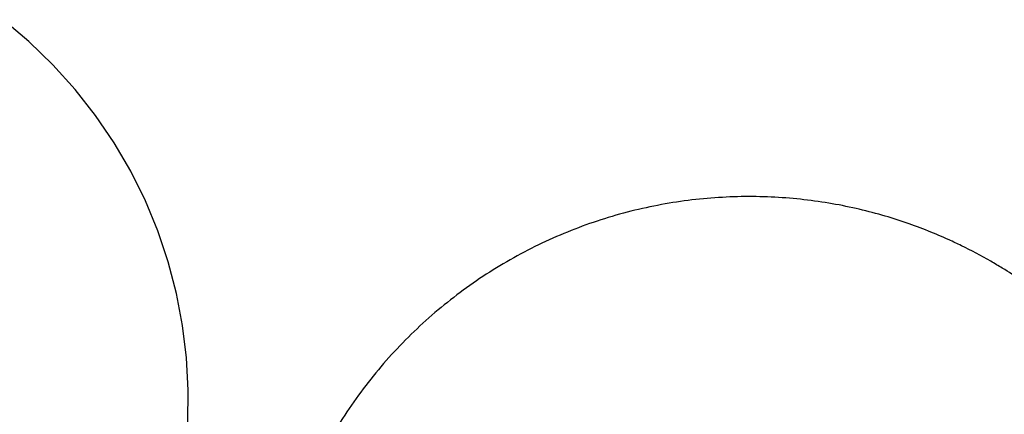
# Model space of a CAD drawing. Header units: millimetres. Extents: x 313 to 1951, y 543 to 2760.
# Tile 19 of 58: x 731 to 874, y 1216 to 1273. Entities that reach past the tile are written whole.
import ezdxf

# ---------------------------------------------------------------- set-up
doc = ezdxf.new("R2010")
doc.units = ezdxf.units.MM
doc.header["$LTSCALE"] = 10

msp = doc.modelspace()

# ---------------------------------------------------------------- linework, layer by layer
at = {"color": 7, "linetype": 'Continuous', "lineweight": 25, "flags": 128}
msp.add_lwpolyline([(755.33, 1214.34), (755.39, 1219.04), (755.14, 1223.74), (754.57, 1228.41), (753.69, 1233.05), (752.49, 1237.62), (750.98, 1242.11), (749.18, 1246.5), (747.07, 1250.76), (744.67, 1254.88), (741.98, 1258.84), (739.02, 1262.63), (735.79, 1266.22), (732.3, 1269.59), (728.55, 1272.75)], dxfattribs=at)
at = {"color": 7, "linetype": 'Continuous', "lineweight": 25}
msp.add_open_spline([(803.87, 1115.3), (804.54, 1114.93), (805.79, 1114.24), (808.07, 1113.19), (810.72, 1112.05), (813.97, 1110.85), (817.46, 1109.75), (821.2, 1108.79), (825.15, 1108.01), (829.25, 1107.45), (833.49, 1107.13), (837.81, 1107.06), (842.2, 1107.27), (846.62, 1107.76), (851.05, 1108.54), (855.45, 1109.61), (859.8, 1110.98), (864.07, 1112.63), (868.25, 1114.57), (872.3, 1116.79), (876.21, 1119.28), (879.96, 1122.03), (883.52, 1125.03), (886.89, 1128.27), (890.04, 1131.73), (892.95, 1135.4), (895.62, 1139.27), (898.02, 1143.31), (900.15, 1147.5), (902, 1151.84), (903.55, 1156.3), (904.8, 1160.86), (905.75, 1165.51), (906.37, 1170.22), (906.68, 1174.97), (906.66, 1179.74), (906.32, 1184.52), (905.64, 1189.28), (904.64, 1194.01), (903.3, 1198.69), (901.63, 1203.3), (899.7, 1207.65), (897.55, 1211.73), (895.24, 1215.5), (892.7, 1219.12), (889.96, 1222.54), (887.04, 1225.76), (884.01, 1228.7), (881.08, 1231.24), (878.43, 1233.29), (875.92, 1235.08), (873.71, 1236.51), (870.85, 1238.21), (868.27, 1239.58), (865.24, 1241.01), (862.59, 1242.14), (859.35, 1243.35), (855.85, 1244.45), (852.11, 1245.41), (848.17, 1246.19), (844.06, 1246.75), (839.83, 1247.07), (835.5, 1247.13), (831.11, 1246.92), (826.69, 1246.43), (822.27, 1245.65), (817.87, 1244.58), (813.52, 1243.22), (809.24, 1241.56), (805.07, 1239.62), (801.01, 1237.4), (797.1, 1234.91), (793.36, 1232.16), (789.79, 1229.16), (786.42, 1225.92), (783.28, 1222.46), (780.36, 1218.79), (777.7, 1214.93), (775.29, 1210.89), (773.16, 1206.69), (771.32, 1202.35), (769.76, 1197.89), (768.51, 1193.33), (767.57, 1188.69), (766.94, 1183.98), (766.64, 1179.23), (766.65, 1174.45), (767, 1169.68), (767.67, 1164.91), (768.67, 1160.19), (770.01, 1155.51), (771.68, 1150.9), (773.62, 1146.54), (775.77, 1142.47), (778.08, 1138.69), (780.61, 1135.08), (783.36, 1131.65), (786.27, 1128.44), (789.3, 1125.49), (792.23, 1122.96), (794.88, 1120.91), (797.24, 1119.22), (798.76, 1118.25), (799.52, 1117.77)], degree=3, knots=[0, 0, 0, 0, 0.005313, 0.00983, 0.01735, 0.025211, 0.033696, 0.042612, 0.051876, 0.06142, 0.071191, 0.081147, 0.091255, 0.101485, 0.111817, 0.122232, 0.132715, 0.143254, 0.15384, 0.164465, 0.175124, 0.185811, 0.196523, 0.207257, 0.21801, 0.228782, 0.23957, 0.250375, 0.261196, 0.272034, 0.282888, 0.29376, 0.304653, 0.315567, 0.326508, 0.337479, 0.348486, 0.359537, 0.370642, 0.381816, 0.393079, 0.404459, 0.414662, 0.424848, 0.435003, 0.445107, 0.455116, 0.464926, 0.474231, 0.481846, 0.488048, 0.495494, 0.499999, 0.511067, 0.515584, 0.523103, 0.530964, 0.539449, 0.548365, 0.557629, 0.567173, 0.576944, 0.5869, 0.597008, 0.607239, 0.617571, 0.627985, 0.638468, 0.649007, 0.659593, 0.670218, 0.680877, 0.691564, 0.702276, 0.71301, 0.723763, 0.734535, 0.745324, 0.756129, 0.766949, 0.777787, 0.788641, 0.799513, 0.810406, 0.821321, 0.832261, 0.843232, 0.854239, 0.86529, 0.876395, 0.887569, 0.898832, 0.910213, 0.920416, 0.930601, 0.940757, 0.950861, 0.960869, 0.970679, 0.979985, 0.987599, 0.993801, 1, 1, 1, 1], dxfattribs=at)

doc.saveas('drawing.dxf')
